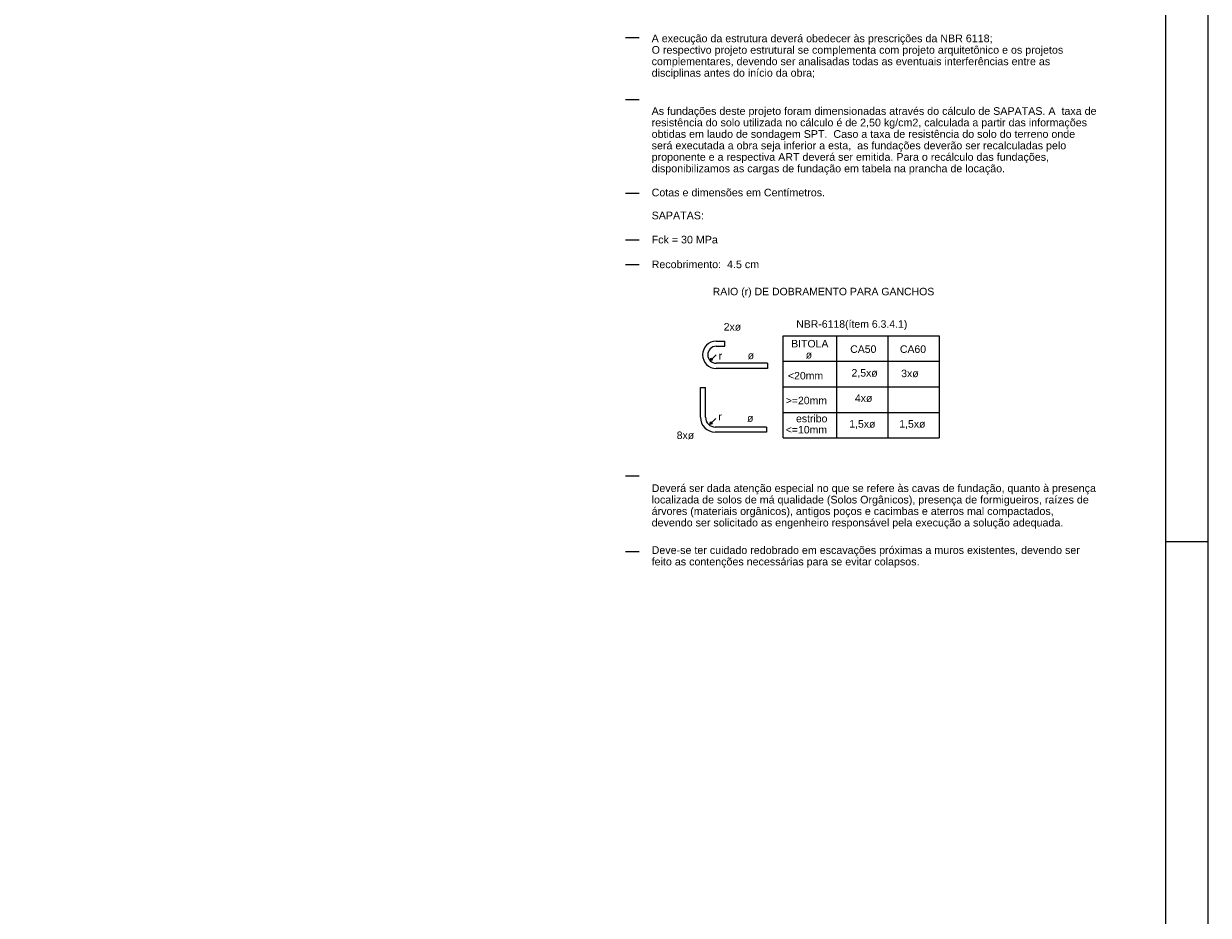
# Model space of a CAD drawing. Header units: millimetres. Extents: x 0 to 119, y 0 to 84.
# Tile 9 of 12: x 91 to 119, y 21 to 42. Entities that reach past the tile are written whole.
import ezdxf

# ---------------------------------------------------------------- set-up
doc = ezdxf.new("R2010")
doc.units = ezdxf.units.MM
doc.header["$MEASUREMENT"] = 0
doc.linetypes.add('NULL', pattern=[0])
doc.layers.add('COTA', color=7, linetype='Continuous', lineweight=5)
doc.layers.add('SEDUC_MARF', color=1, linetype='Continuous')
doc.layers.add('SEDUC_MARGG', color=7, linetype='Continuous')
doc.styles.add('Arial', font='txt')

msp = doc.modelspace()

# ---------------------------------------------------------------- linework, layer by layer
at = {"layer": 'COTA', "color": 4}
for p, q in [((105.2135, 41.5222), (105.5338, 41.5222)), ((105.2135, 40.0718), (105.5338, 40.0718)), ((105.2135, 37.8755), (105.5338, 37.8755)), ((105.2135, 36.7771), (105.5338, 36.7771)), ((105.2135, 36.1967), (105.5338, 36.1967)), ((108.9175, 32.1266), (108.9175, 34.5266)), ((108.9175, 34.5266), (112.5799, 34.5266)), ((110.1799, 32.1266), (110.1799, 34.5266)), ((111.3799, 32.1266), (111.3799, 34.5266)), ((112.5799, 34.5266), (112.5799, 32.1266)), ((108.9175, 33.9266), (112.5799, 33.9266)), ((108.9175, 33.3266), (112.5799, 33.3266)), ((108.9175, 32.7266), (112.5799, 32.7266)), ((108.9175, 32.1266), (112.5799, 32.1266)), ((105.2135, 31.2363), (105.5338, 31.2363)), ((105.2135, 29.4618), (105.5338, 29.4618))]:
    msp.add_line(p, q, dxfattribs=at)
at = {"layer": 'COTA', "color": 1, "linetype": 'Continuous'}
for p, q in [((107.3451, 34.3982), (107.5451, 34.3982)), ((107.3451, 34.2783), (107.5451, 34.2783)), ((107.5451, 34.2783), (107.5451, 34.3982)), ((107.3451, 34.0783), (107.2037, 33.9369)), ((107.2037, 33.9369), (107.2168, 33.9982)), ((107.2587, 33.9565), (107.2037, 33.9369)), ((107.2168, 33.9982), (107.2587, 33.9565)), ((108.5451, 33.8783), (107.3451, 33.8783)), ((108.5451, 33.7582), (107.3451, 33.7582)), ((108.5451, 33.8783), (108.5451, 33.7582)), ((106.9726, 33.3122), (107.0926, 33.3122)), ((106.9726, 32.6131), (106.9726, 33.3122)), ((107.0926, 32.6131), (107.0926, 33.3122)), ((107.3383, 32.5834), (107.197, 32.4421)), ((107.197, 32.4421), (107.2101, 32.5034)), ((107.2519, 32.4616), (107.197, 32.4421)), ((107.2101, 32.5034), (107.2519, 32.4616)), ((108.5223, 32.3834), (107.3223, 32.3834)), ((108.5223, 32.3834), (108.5223, 32.2634)), ((108.5223, 32.2634), (107.3223, 32.2634))]:
    msp.add_line(p, q, dxfattribs=at)
for centre, radius, start in [((107.3451, 34.0783), 0.32, 90), ((107.3451, 34.0783), 0.2, 90), ((107.3223, 32.6131), 0.3496, 180), ((107.3223, 32.6131), 0.2296, 180)]:
    msp.add_arc(centre, radius, start, 270, dxfattribs=at)
at = {"layer": 'SEDUC_MARF'}
msp.add_line((117.9, 29.7), (118.9, 29.7), dxfattribs=at)
msp.add_lwpolyline([(118.9, 84.1), (0, 84.1), (0, 0), (118.9, 0)], close=True, dxfattribs=at)
at = {"layer": 'SEDUC_MARGG'}
msp.add_lwpolyline([(2.5, 1), (117.9, 1), (117.9, 83.1), (2.5, 83.1), (2.5, 1)], dxfattribs=at)

# ---------------------------------------------------------------- texts
at = {"layer": 'COTA', "linetype": 'NULL', "attachment_point": 7, "line_spacing_factor": 0.9, "style": 'Arial'}
for s, insert, char_height, width in [('A execução da estrutura deverá obedecer às prescrições da NBR 6118;\\PO respectivo projeto estrutural se complementa com projeto arquitetônico e os projetos complementares, devendo ser analisadas todas as eventuais interferências entre as disciplinas antes do início da obra;', (105.8273, 40.5516), 0.1796407, 10.43378), ('As fundações deste projeto foram dimensionadas através do cálculo de SAPATAS. A  taxa de resistência do solo utilizada no cálculo é de 2,50 kg/cm2, calculada a partir das informações obtidas em laudo de sondagem SPT.  Caso a taxa de resistência do solo do terreno onde será executada a obra seja inferior a esta,  as fundações deverão ser recalculadas pelo proponente e a respectiva ART deverá ser emitida. Para o recálculo das fundações, disponibilizamos as cargas de fundação em tabela na prancha de locação.', (105.8273, 38.3068), 0.1796407, 10.43378), ('Cotas e dimensões em Centímetros.\\P\\PSAPATAS:', (105.8273, 37.2558), 0.179641, 10.43378), ('Fck = 30 MPa', (105.8273, 36.6895), 0.179641, 18.970509), ('Recobrimento:  4.5 cm', (105.8273, 36.1091), 0.179641, 18.970509), ('RAIO (r) DE DOBRAMENTO PARA GANCHOS ', (107.2606, 35.4222), 0.176, 15.2064), ('2xø', (107.519, 34.6427), 0.176, 1.2672), ('NBR-6118(ítem 6.3.4.1)', (109.2222, 34.6598), 0.176, 9.2928), ('BITOLA', (109.1046, 34.2491), 0.176, 2.5344), ('CA50', (110.4902, 34.1211), 0.176, 1.6896), ('CA60', (111.6574, 34.1211), 0.176, 1.6896), ('r', (107.4014, 33.9667), 0.176, 0.4224), ('ø', (108.083, 33.9723), 0.176, 0.4224), ('ø', (109.4462, 33.9875), 0.176, 0.4224), ('<20mm', (109.0286, 33.4979), 0.176, 2.112), ('2,5xø', (110.5206, 33.5339), 0.176, 2.112), ('3xø', (111.6878, 33.5491), 0.176, 1.2672), ('>=20mm', (108.9758, 32.9155), 0.176, 2.5344), ('4xø', (110.6006, 32.9691), 0.176, 1.2672), ('r', (107.3934, 32.5411), 0.176, 0.4224), ('ø', (108.0686, 32.5019), 0.176, 0.4224), ('estribo', (109.2174, 32.4923), 0.176, 2.9568), ('1,5xø', (110.4678, 32.3363), 0.176, 2.112), ('1,5xø', (111.6422, 32.3363), 0.176, 2.112), ('8xø', (106.4158, 32.0971), 0.176, 1.2672), ('<=10mm', (108.9766, 32.2307), 0.176, 2.5344), ('Deverá ser dada atenção especial no que se refere às cavas de fundação, quanto à presença localizada de solos de má qualidade (Solos Orgânicos), presença de formigueiros, raízes de árvores (materiais orgânicos), antigos poços e cacimbas e aterros mal compactados, devendo ser solicitado as engenheiro responsável pela execução a solução adequada.', (105.8273, 29.9948), 0.1796407, 10.43378), ('Deve-se ter cuidado redobrado em escavações próximas a muros existentes, devendo ser feito as contenções necessárias para se evitar colapsos.', (105.8273, 29.0801), 0.1796407, 10.43378)]:
    msp.add_mtext(s, dxfattribs=dict(at, insert=insert, char_height=char_height, width=width))

doc.saveas('drawing.dxf')
